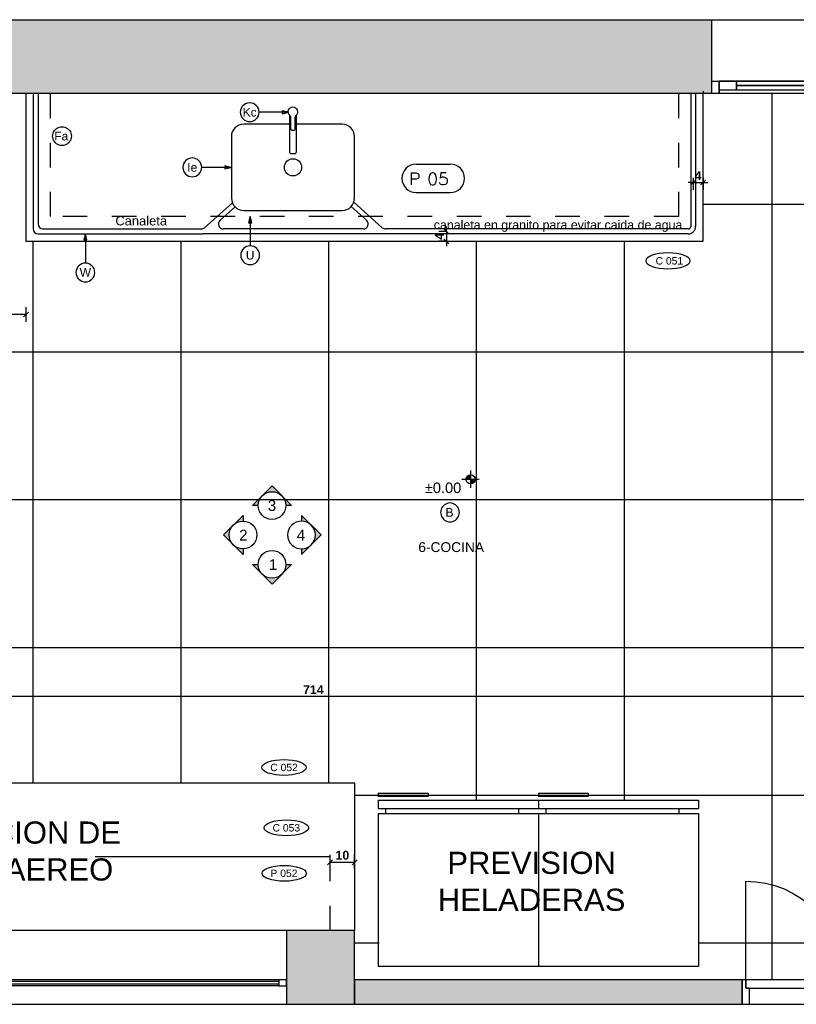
# Model space of a CAD drawing. Header units: millimetres. Extents: x 2889.7 to 2958.5, y 1033.7 to 1094.5.
# Tile 16 of 32: x 2948.1 to 2951.2, y 1037.9 to 1041.9. Entities that reach past the tile are written whole.
import ezdxf
from ezdxf.enums import TextEntityAlignment as Align

# ---------------------------------------------------------------- set-up
doc = ezdxf.new("R2010")
doc.units = ezdxf.units.MM
doc.set_wipeout_variables(frame=1)
for name, pattern in [('A-AP-PMS-100-07$0$A-PE-CD8_2015-UNIDAD TIPO$0$HIDDEN2', [0.1875, 0.125, -0.0625]), ('HIDDEN', [0.375, 0.25, -0.125]), ('HIDDEN2', [4.7625, 3.175, -1.5875])]:
    doc.linetypes.add(name, pattern=pattern)
for name, color, linetype in [('A HATCH MURO ALB', 252, 'Continuous'), ('A MURO', 1, 'Continuous'), ('A PAVIMENTO', 8, 'Continuous'), ('A TABIQUE', 2, 'Continuous'), ('A-ABER', 1, 'Continuous'), ('A-ABER-SERV', 9, 'Continuous'), ('A-ALBA-1', 1, 'Continuous'), ('A-ALBA-4', 6, 'Continuous'), ('A-ANNO-PLANI @ 20', 1, 'Continuous'), ('A-ANNO-SIMB @ 20', 2, 'Continuous'), ('A-ANOT-COTA-PARC', 1, 'Continuous'), ('A-ANOT-NIVL', 2, 'Continuous'), ('A-ANOT-NIVL @ 20', 2, 'Continuous'), ('A-ANOT-TGRL', 1, 'Continuous'), ('A-ANOT-TTEC', 2, 'Continuous'), ('A-AP-PMS-100-07$0$A-ALBA-1', 1, 'Continuous'), ('A-EQPM-FIJO', 1, 'Continuous'), ('A-EQPM-MOVL', 8, 'Continuous'), ('A-EQPM-SANI', 1, 'Continuous'), ('A-MURO-HATC', 252, 'Continuous'), ('TXT PLANILLAS', 3, 'Continuous')]:
    doc.layers.add(name, color=color, linetype=linetype)
doc.styles.add('BIS estudio', font='swissl.ttf')
doc.styles.add('BIS-ANOT', font='swiss.ttf')
doc.styles.add('BIS-COTA', font='swissb.ttf')
doc.styles.add('BIS-TXT', font='swiss.ttf')
doc.styles.add('E5-100', font='micross.ttf')
doc.styles.add('ROMANS', font='romans.shx')
doc.dimstyles.new('BIS-COTA-PARC', dxfattribs={"dimscale": 0, "dimtxt": 0.0018, "dimasz": 0.001, "dimexe": 0.0015, "dimexo": 0, "dimgap": 0.0005, "dimtad": 1, "dimdec": 0, "dimlfac": 100, "dimzin": 9, "dimdsep": 46, "dimtxsty": 'BIS-COTA', "dimblk": 'OBLIQUE', "dimcen": 2.5, "dimclrd": 256, "dimclre": 251, "dimclrt": 2, "dimadec": 1, "dimazin": 2, "dimtfac": 1, "dimtdec": 0, "dimtix": 1, "dimtmove": 2, "dimatfit": 3, "dimldrblk": 'DOT', "dimfxl": 0.0015, "dimfxlon": 1, "dimtolj": 1, "dimtzin": 0, "dimarcsym": 0})

# ---------------------------------------------------------------- blocks, each defined once
blk = doc.blocks.new('A18 p')
at = {"linetype": 'ByBlock'}
for p, q in [((0.03, 0.025), (1.27, 0.025)), ((0.03, 0), (1.27, 0))]:
    blk.add_line(p, q, dxfattribs=at)
at = {"color": 8, "linetype": 'ByBlock'}
for p, q in [((0.03, 0.0175), (1.27, 0.0175)), ((0.03, 0.0075), (1.27, 0.0075))]:
    blk.add_line(p, q, dxfattribs=at)
at = {"linetype": 'HIDDEN'}
for points in [[(0.03, 0), (0, 0), (0, 0.025), (0.03, 0.025)], [(1.3, 0), (1.27, 0), (1.27, 0.025), (1.3, 0.025)]]:
    blk.add_lwpolyline(points, close=True, dxfattribs=at)
blk = doc.blocks.new('E HELADERA')
at = {"linetype": 'Continuous'}
for p, q in [((1061.5272, 765.9498), (1061.5272, 765.9355)), ((1061.5272, 765.9498), (1061.73, 765.9498)), ((1061.73, 765.9355), (1061.5272, 765.9355)), ((1061.5272, 765.9215), (1062.1772, 765.9215)), ((1061.5272, 765.9215), (1061.5272, 765.8865)), ((1061.73, 765.9498), (1061.73, 765.9355)), ((1062.1772, 765.9215), (1062.1772, 765.8865)), ((1061.5272, 765.8865), (1062.1772, 765.8865)), ((1061.5572, 765.8865), (1061.5572, 765.8665)), ((1062.0972, 765.8865), (1062.0972, 765.8665)), ((1061.5272, 765.8665), (1062.1772, 765.8665)), ((1061.5272, 765.8665), (1061.5272, 765.2465)), ((1062.1772, 765.8665), (1062.1772, 765.2465)), ((1061.5272, 765.2465), (1062.1772, 765.2465))]:
    blk.add_line(p, q, dxfattribs=at)
blk = doc.blocks.new('AIP-PUERTA DOBLE COCINA PL')
for points in [[(0, 0), (0.03, 0), (0.03, 0.065), (0.015, 0.065), (0.015, 0.1), (0, 0.1), (0, 0)], [(1.3, 0), (1.27, 0), (1.27, 0.065), (1.285, 0.065), (1.285, 0.1), (1.3, 0.1), (1.3, 0)]]:
    blk.add_lwpolyline(points)
for points in [[(0.015, 0.065), (0.015, 0.1), (0.885, 0.1), (0.885, 0.065)], [(0.885, 0.065), (0.885, 0.1), (1.285, 0.1), (1.285, 0.065)]]:
    blk.add_lwpolyline(points, close=True)
at = {"layer": 'A-ABER-SERV', "color": 9, "linetype": 'HIDDEN2'}
for p, q in [((0.015, 0.1), (0.015, 0.97)), ((1.285, 0.1), (1.285, 0.5))]:
    blk.add_line(p, q, dxfattribs=at)
for centre, radius, start, end in [((0.015, 0.1), 0.87, 0, 90), ((1.285, 0.1), 0.4, 90, 180)]:
    blk.add_arc(centre, radius, start, end, dxfattribs=at)
blk = doc.blocks.new('CCA-PLANI1')
blk.add_wipeout([(0.225, 0), (0.2186, -0.0189), (0.2045, -0.0333), (0.1875, -0.0442), (0.1691, -0.0528), (0.15, -0.0596), (0.1305, -0.0652), (0.1108, -0.0696), (0.0908, -0.0732), (0.0708, -0.0759), (0.0506, -0.078), (0.0304, -0.0793), (0.0101, -0.0799), (-0.0101, -0.0799), (-0.0304, -0.0793), (-0.0506, -0.078), (-0.0708, -0.0759), (-0.0908, -0.0732), (-0.1108, -0.0696), (-0.1305, -0.0652), (-0.15, -0.0596), (-0.1691, -0.0528), (-0.1875, -0.0442), (-0.2045, -0.0333), (-0.2186, -0.0189), (-0.225, 0), (-0.2186, 0.0189), (-0.2045, 0.0333), (-0.1875, 0.0442), (-0.1691, 0.0528), (-0.15, 0.0596), (-0.1305, 0.0652), (-0.1108, 0.0696), (-0.0908, 0.0732), (-0.0708, 0.0759), (-0.0506, 0.078), (-0.0304, 0.0793), (-0.0101, 0.0799), (0.0101, 0.0799), (0.0304, 0.0793), (0.0506, 0.078), (0.0708, 0.0759), (0.0908, 0.0732), (0.1108, 0.0696), (0.1305, 0.0652), (0.15, 0.0596), (0.1691, 0.0528), (0.1875, 0.0442), (0.2045, 0.0333), (0.2186, 0.0189)])
blk.add_ellipse((0, 0), major_axis=(-0.225, 0), ratio=0.355556, start_param=-3.141592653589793, end_param=3.141592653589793)
at = {"color": 2, "style": 'E5-100'}
blk.add_attdef('TIPO', text='', height=0.075, rotation=360, dxfattribs=at).set_placement((0, 0), align=Align.MIDDLE_CENTER)
blk = doc.blocks.new('*U283')
h = blk.add_hatch(color=8)
h.paths.add_polyline_path([(-0.00453, 0), (-0.0032, 0, -0.198912), (-0.00226, 0.00226)])
h.paths.add_polyline_path([(0.00226, 0.00226), (0, 0.00453), (-0.00226, 0.00226, -0.414214)])
h.paths.add_polyline_path([(0.00226, 0.00226, -0.198912), (0.0032, 0), (0.00453, 0)])
at = {"color": 3}
blk.add_lwpolyline([(-0.0032, 0), (-0.00453, 0), (0, 0.00453), (0.00453, 0), (0.0032, 0)], dxfattribs=at)
blk.add_circle((0, 0), 0.0032, dxfattribs=at)
at = {"style": 'E5-100'}
blk.add_attdef('1', text='', height=0.0025, dxfattribs=at).set_placement((0, 0), align=Align.MIDDLE_CENTER)
blk = doc.blocks.new('*U282')
h = blk.add_hatch(color=8)
h.paths.add_polyline_path([(0.00453, 0), (0.0032, 0, -0.198912), (0.00226, -0.00226)])
h.paths.add_polyline_path([(-0.00226, -0.00226), (0, -0.00453), (0.00226, -0.00226, -0.414214)])
h.paths.add_polyline_path([(-0.00226, -0.00226, -0.198912), (-0.0032, 0), (-0.00453, 0)])
at = {"color": 3}
blk.add_lwpolyline([(0.0032, 0), (0.00453, 0), (0, -0.00453), (-0.00453, 0), (-0.0032, 0)], dxfattribs=at)
blk.add_circle((0, 0), 0.0032, dxfattribs=at)
at = {"style": 'E5-100'}
blk.add_attdef('1', text='', height=0.0025, dxfattribs=at).set_placement((0, 0), align=Align.MIDDLE_CENTER)
blk = doc.blocks.new('*U281')
h = blk.add_hatch(color=8)
h.paths.add_polyline_path([(0, 0.00453), (0, 0.0032, -0.198912), (0.00226, 0.00226)])
h.paths.add_polyline_path([(0.00226, -0.00226), (0.00453, 0), (0.00226, 0.00226, -0.414214)])
h.paths.add_polyline_path([(0.00226, -0.00226, -0.198912), (0, -0.0032), (0, -0.00453)])
at = {"color": 3}
blk.add_lwpolyline([(0, 0.0032), (0, 0.00453), (0.00453, 0), (0, -0.00453), (0, -0.0032)], dxfattribs=at)
blk.add_circle((0, 0), 0.0032, dxfattribs=at)
at = {"style": 'E5-100'}
blk.add_attdef('1', text='', height=0.0025, dxfattribs=at).set_placement((0, 0), align=Align.MIDDLE_CENTER)
blk = doc.blocks.new('Nivel planimétrico')
h = blk.add_hatch(color=256)
h.paths.add_polyline_path([(0, 0.00093, 0.414214), (-0.00093, 0), (0, 0)])
h.paths.add_polyline_path([(0.00093, 0), (0, 0), (0, -0.00093, 0.414214)])
for p, q in [((0.00176, 0), (-0.00176, 0)), ((0, -0.00176), (0, 0.00176))]:
    blk.add_line(p, q)
blk.add_circle((0, 0), 0.000927)
at = {"style": 'BIS estudio'}
for tag, height, p in [('NIVEL', 0.0015, (0.00532, 0.00079)), ('NPT', 0.00156, (0.00532, -0.00191))]:
    blk.add_attdef(tag, text='', height=height, dxfattribs=at).set_placement(p, align=Align.CENTER)
blk = doc.blocks.new('A-ANNO-NOM-2')
blk.add_wipeout([(0, -0.00191), (0.0003, -0.00189), (0.00059, -0.00182), (0.00087, -0.0017), (0.00112, -0.00155), (0.00135, -0.00135), (0.00155, -0.00112), (0.0017, -0.00087), (0.00182, -0.00059), (0.00189, -0.0003), (0.00191, 0), (0.00189, 0.0003), (0.00182, 0.00059), (0.0017, 0.00087), (0.00155, 0.00112), (0.00135, 0.00135), (0.00112, 0.00155), (0.00087, 0.0017), (0.00059, 0.00182), (0.0003, 0.00189), (0, 0.00191), (-0.0003, 0.00189), (-0.00059, 0.00182), (-0.00087, 0.0017), (-0.00112, 0.00155), (-0.00135, 0.00135), (-0.00155, 0.00112), (-0.0017, 0.00087), (-0.00182, 0.00059), (-0.00189, 0.0003), (-0.00191, 0), (-0.00189, -0.0003), (-0.00182, -0.00059), (-0.0017, -0.00087), (-0.00155, -0.00112), (-0.00135, -0.00135), (-0.00112, -0.00155), (-0.00087, -0.0017), (-0.00059, -0.00182), (-0.0003, -0.00189)])
blk.add_lwpolyline([(0, -0.00191), (0.0003, -0.00189), (0.00059, -0.00182), (0.00087, -0.0017), (0.00112, -0.00155), (0.00135, -0.00135), (0.00155, -0.00112), (0.0017, -0.00087), (0.00182, -0.00059), (0.00189, -0.0003), (0.00191, 0), (0.00189, 0.0003), (0.00182, 0.00059), (0.0017, 0.00087), (0.00155, 0.00112), (0.00135, 0.00135), (0.00112, 0.00155), (0.00087, 0.0017), (0.00059, 0.00182), (0.0003, 0.00189), (0, 0.00191), (-0.0003, 0.00189), (-0.00059, 0.00182), (-0.00087, 0.0017), (-0.00112, 0.00155), (-0.00135, 0.00135), (-0.00155, 0.00112), (-0.0017, 0.00087), (-0.00182, 0.00059), (-0.00189, 0.0003), (-0.00191, 0), (-0.00189, -0.0003), (-0.00182, -0.00059), (-0.0017, -0.00087), (-0.00155, -0.00112), (-0.00135, -0.00135), (-0.00112, -0.00155), (-0.00087, -0.0017), (-0.00059, -0.00182), (-0.0003, -0.00189)], close=True)
at = {"color": 1, "linetype": 'Continuous', "style": 'E5-100'}
blk.add_attdef('LETRA', text='', height=0.00175, dxfattribs=at).set_placement((0, 0), align=Align.MIDDLE_CENTER)
blk = doc.blocks.new('*U34')
blk.add_lwpolyline([(-0.00785, 0), (-0.0066, 0.00031), (-0.0066, -0.00031)], close=True)
blk.add_wipeout([(0, -0.00191), (0.0003, -0.00189), (0.00059, -0.00182), (0.00087, -0.0017), (0.00112, -0.00155), (0.00135, -0.00135), (0.00155, -0.00112), (0.0017, -0.00087), (0.00182, -0.00059), (0.00189, -0.0003), (0.00191, 0), (0.00189, 0.0003), (0.00182, 0.00059), (0.0017, 0.00087), (0.00155, 0.00112), (0.00135, 0.00135), (0.00112, 0.00155), (0.00087, 0.0017), (0.00059, 0.00182), (0.0003, 0.00189), (0, 0.00191), (-0.0003, 0.00189), (-0.00059, 0.00182), (-0.00087, 0.0017), (-0.00112, 0.00155), (-0.00135, 0.00135), (-0.00155, 0.00112), (-0.0017, 0.00087), (-0.00182, 0.00059), (-0.00189, 0.0003), (-0.00191, 0), (-0.00189, -0.0003), (-0.00182, -0.00059), (-0.0017, -0.00087), (-0.00155, -0.00112), (-0.00135, -0.00135), (-0.00112, -0.00155), (-0.00087, -0.0017), (-0.00059, -0.00182), (-0.0003, -0.00189)])
at = {"linetype": 'Continuous'}
blk.add_line((-0.00785, 0), (-0.00191, 0), dxfattribs=at)
blk.add_circle((0, 0), 0.00191)
at = {"color": 1, "linetype": 'Continuous', "style": 'E5-100'}
blk.add_attdef('LETRA', text='', height=0.00175, dxfattribs=at).set_placement((0, 0), align=Align.MIDDLE_CENTER)
blk = doc.blocks.new('*U181')
blk.add_lwpolyline([(0, 0.00785), (0.00031, 0.0066), (-0.00031, 0.0066)], close=True)
blk.add_wipeout([(0, -0.00191), (0.0003, -0.00189), (0.00059, -0.00182), (0.00087, -0.0017), (0.00112, -0.00155), (0.00135, -0.00135), (0.00155, -0.00112), (0.0017, -0.00087), (0.00182, -0.00059), (0.00189, -0.0003), (0.00191, 0), (0.00189, 0.0003), (0.00182, 0.00059), (0.0017, 0.00087), (0.00155, 0.00112), (0.00135, 0.00135), (0.00112, 0.00155), (0.00087, 0.0017), (0.00059, 0.00182), (0.0003, 0.00189), (0, 0.00191), (-0.0003, 0.00189), (-0.00059, 0.00182), (-0.00087, 0.0017), (-0.00112, 0.00155), (-0.00135, 0.00135), (-0.00155, 0.00112), (-0.0017, 0.00087), (-0.00182, 0.00059), (-0.00189, 0.0003), (-0.00191, 0), (-0.00189, -0.0003), (-0.00182, -0.00059), (-0.0017, -0.00087), (-0.00155, -0.00112), (-0.00135, -0.00135), (-0.00112, -0.00155), (-0.00087, -0.0017), (-0.00059, -0.00182), (-0.0003, -0.00189)])
at = {"linetype": 'Continuous'}
blk.add_line((0, 0.00785), (0, 0.00191), dxfattribs=at)
blk.add_circle((0, 0), 0.00191)
at = {"color": 1, "linetype": 'Continuous', "style": 'E5-100'}
blk.add_attdef('LETRA', text='', height=0.00175, dxfattribs=at).set_placement((0, 0), align=Align.MIDDLE_CENTER)
blk = doc.blocks.new('_Oblique')
at = {"color": 0, "linetype": 'ByBlock', "lineweight": -2}
blk.add_line((-0.5, -0.5), (0.5, 0.5), dxfattribs=at)
blk = doc.blocks.new('*D391')
at = {"layer": 'A-ANOT-COTA-PARC', "color": 251, "lineweight": -2, "transparency": 16777216}
for p, q in [((2949.3354, 1038.4286), (2949.3354, 1038.4854)), ((2949.4354, 1038.4286), (2949.4354, 1038.4854))]:
    blk.add_line(p, q, dxfattribs=at)
at = {"layer": 'A-ANOT-COTA-PARC', "lineweight": -2, "transparency": 16777216}
blk.add_line((2949.3354, 1038.4554), (2949.4354, 1038.4554), dxfattribs=at)
at = {"layer": 'A-ANOT-COTA-PARC', "lineweight": -2, "transparency": 16777216, "xscale": 0.02, "yscale": 0.02, "zscale": 0.02, "rotation": 180}
blk.add_blockref('_Oblique', (2949.3354, 1038.4554), dxfattribs=at)
at = {"layer": 'A-ANOT-COTA-PARC', "lineweight": -2, "transparency": 16777216, "xscale": 0.02, "yscale": 0.02, "zscale": 0.02}
blk.add_blockref('_Oblique', (2949.4354, 1038.4554), dxfattribs=at)
at = {"layer": 'A-ANOT-COTA-PARC', "color": 2, "transparency": 16777216, "insert": (2949.3854, 1038.4839), "char_height": 0.036, "attachment_point": 5, "style": 'BIS-COTA'}
blk.add_mtext('\\A1;10', dxfattribs=at)
blk = doc.blocks.new('_Dot')
at = {"color": 0, "linetype": 'ByBlock', "lineweight": -2}
blk.add_line((-0.5, 0), (-1, 0), dxfattribs=at)
at = {"color": 0, "linetype": 'ByBlock', "const_width": 0.5}
blk.add_lwpolyline([(-0.25, 0, 1), (0.25, 0, 1)], format="xyb", close=True, dxfattribs=at)
blk = doc.blocks.new('*D393')
at = {"layer": 'A-ANOT-COTA-PARC', "color": 251, "lineweight": -2, "transparency": 16777216}
for p, q in [((2945.6999, 1039.1586), (2945.6999, 1039.0986)), ((2952.8354, 1039.1586), (2952.8354, 1039.0986))]:
    blk.add_line(p, q, dxfattribs=at)
at = {"layer": 'A-ANOT-COTA-PARC', "lineweight": -2, "transparency": 16777216}
blk.add_line((2952.8354, 1039.1286), (2945.6999, 1039.1286), dxfattribs=at)
at = {"layer": 'A-ANOT-COTA-PARC', "lineweight": -2, "transparency": 16777216, "xscale": 0.02, "yscale": 0.02, "zscale": 0.02, "rotation": 180}
blk.add_blockref('_Oblique', (2945.6999, 1039.1286), dxfattribs=at)
at = {"layer": 'A-ANOT-COTA-PARC', "lineweight": -2, "transparency": 16777216, "xscale": 0.02, "yscale": 0.02, "zscale": 0.02}
blk.add_blockref('_Oblique', (2952.8354, 1039.1286), dxfattribs=at)
at = {"layer": 'A-ANOT-COTA-PARC', "color": 2, "transparency": 16777216, "insert": (2949.2676, 1039.1566), "char_height": 0.036, "attachment_point": 5, "style": 'BIS-COTA'}
blk.add_mtext('\\A1;714', dxfattribs=at)
blk = doc.blocks.new('*U347')
at = {"color": 0, "linetype": 'ByBlock', "ltscale": 0.5}
for points in [[(-1.1097, 0), (-1.0797, 0), (-1.0797, 0.05), (-1.1097, 0.05)], [(-1.0797, 0.05), (0.8103, 0.05), (0.8103, 0), (-1.0797, 0)], [(0.8403, 0), (0.8103, 0), (0.8103, 0.05), (0.8403, 0.05)], [(-1.0797, 0), (-1.0097, 0), (-1.0097, 0.035), (-1.0797, 0.035)], [(-1.0097, 0), (0.7403, 0), (0.7403, 0.035), (-1.0097, 0.035)], [(0.7403, 0.0175), (-1.0097, 0.0175), (-1.0097, 0.0175), (0.7403, 0.0175)], [(0.7403, 0), (0.8103, 0), (0.8103, 0.035), (0.7403, 0.035)]]:
    blk.add_lwpolyline(points, close=True, dxfattribs=at)
blk = doc.blocks.new('*D420')
at = {"layer": 'A-ANOT-COTA-PARC', "color": 251, "lineweight": -2, "transparency": 16777216}
for p, q in [((2949.8077, 1041.0186), (2949.7777, 1041.0186)), ((2949.8077, 1040.9786), (2949.7777, 1040.9786))]:
    blk.add_line(p, q, dxfattribs=at)
at = {"layer": 'A-ANOT-COTA-PARC', "lineweight": -2, "transparency": 16777216}
for p, q in [((2949.8077, 1041.0186), (2949.8077, 1041.0386)), ((2949.8077, 1041.0186), (2949.8077, 1040.9786)), ((2949.8077, 1040.9786), (2949.8077, 1040.9586))]:
    blk.add_line(p, q, dxfattribs=at)
at = {"layer": 'A-ANOT-COTA-PARC', "lineweight": -2, "transparency": 16777216, "xscale": 0.02, "yscale": 0.02, "zscale": 0.02}
for p, rotation in [((2949.8077, 1041.0186), 270), ((2949.8077, 1040.9786), 90)]:
    blk.add_blockref('_Oblique', p, dxfattribs=dict(at, rotation=rotation))
at = {"layer": 'A-ANOT-COTA-PARC', "color": 2, "transparency": 16777216, "insert": (2949.7797, 1040.9986), "char_height": 0.036, "attachment_point": 5, "rotation": 90, "style": 'BIS-COTA'}
blk.add_mtext('\\A1;4', dxfattribs=at)
blk = doc.blocks.new('*D421')
at = {"layer": 'A-ANOT-COTA-PARC', "lineweight": -2, "transparency": 16777216}
for p, q in [((2950.8099, 1041.2171), (2950.7899, 1041.2171)), ((2950.8099, 1041.2171), (2950.8499, 1041.2171)), ((2950.8499, 1041.2171), (2950.8699, 1041.2171))]:
    blk.add_line(p, q, dxfattribs=at)
at = {"layer": 'A-ANOT-COTA-PARC', "color": 251, "lineweight": -2, "transparency": 16777216}
for p, q in [((2950.8099, 1041.236), (2950.8099, 1041.1871)), ((2950.8499, 1041.236), (2950.8499, 1041.1871))]:
    blk.add_line(p, q, dxfattribs=at)
at = {"layer": 'A-ANOT-COTA-PARC', "lineweight": -2, "transparency": 16777216, "xscale": 0.02, "yscale": 0.02, "zscale": 0.02}
blk.add_blockref('_Oblique', (2950.8099, 1041.2171), dxfattribs=at)
at = {"layer": 'A-ANOT-COTA-PARC', "lineweight": -2, "transparency": 16777216, "xscale": 0.02, "yscale": 0.02, "zscale": 0.02, "rotation": 180}
blk.add_blockref('_Oblique', (2950.8499, 1041.2171), dxfattribs=at)
at = {"layer": 'A-ANOT-COTA-PARC', "color": 2, "transparency": 16777216, "insert": (2950.8299, 1041.2451), "char_height": 0.036, "attachment_point": 5, "style": 'BIS-COTA'}
blk.add_mtext('\\A1;4', dxfattribs=at)
blk = doc.blocks.new('*U35')
blk.add_lwpolyline([(0, -0.00785), (-0.00031, -0.0066), (0.00031, -0.0066)], close=True)
blk.add_wipeout([(0, -0.00191), (0.0003, -0.00189), (0.00059, -0.00182), (0.00087, -0.0017), (0.00112, -0.00155), (0.00135, -0.00135), (0.00155, -0.00112), (0.0017, -0.00087), (0.00182, -0.00059), (0.00189, -0.0003), (0.00191, 0), (0.00189, 0.0003), (0.00182, 0.00059), (0.0017, 0.00087), (0.00155, 0.00112), (0.00135, 0.00135), (0.00112, 0.00155), (0.00087, 0.0017), (0.00059, 0.00182), (0.0003, 0.00189), (0, 0.00191), (-0.0003, 0.00189), (-0.00059, 0.00182), (-0.00087, 0.0017), (-0.00112, 0.00155), (-0.00135, 0.00135), (-0.00155, 0.00112), (-0.0017, 0.00087), (-0.00182, 0.00059), (-0.00189, 0.0003), (-0.00191, 0), (-0.00189, -0.0003), (-0.00182, -0.00059), (-0.0017, -0.00087), (-0.00155, -0.00112), (-0.00135, -0.00135), (-0.00112, -0.00155), (-0.00087, -0.0017), (-0.00059, -0.00182), (-0.0003, -0.00189)])
at = {"linetype": 'Continuous'}
blk.add_line((0, -0.00785), (0, -0.00191), dxfattribs=at)
blk.add_circle((0, 0), 0.00191)
at = {"color": 1, "linetype": 'Continuous', "style": 'E5-100'}
blk.add_attdef('LETRA', text='', height=0.00175, dxfattribs=at).set_placement((0, 0), align=Align.MIDDLE_CENTER)
blk = doc.blocks.new('*U2')
for p, q in [((-0.273, 0.158), (0.153, 0.158)), ((-0.273, -0.198), (0.153, -0.198))]:
    blk.add_line(p, q)
for centre, start, end in [((-0.273, -0.02), 90, 270), ((0.153, -0.02), 270, 90)]:
    blk.add_arc(centre, 0.178, start, end)
at = {"style": 'ROMANS', "width": 1.1}
blk.add_text('P', height=0.15, dxfattribs=at).set_placement((-0.365, -0.102))
at = {"color": 0, "linetype": 'ByBlock', "style": 'ROMANS', "width": 1.05}
blk.add_attdef('NRO', text='', height=0.15, dxfattribs=at).set_placement((0, -0.027), align=Align.MIDDLE)
blk = doc.blocks.new('*D429')
at = {"layer": 'A-ANOT-COTA-PARC', "color": 251, "lineweight": -2, "transparency": 16777216}
for p, q in [((2946.8045, 1040.7108), (2946.8045, 1040.6508)), ((2948.1009, 1040.7108), (2948.1009, 1040.6508))]:
    blk.add_line(p, q, dxfattribs=at)
at = {"layer": 'A-ANOT-COTA-PARC', "lineweight": -2, "transparency": 16777216}
blk.add_line((2948.1009, 1040.6808), (2946.8045, 1040.6808), dxfattribs=at)
at = {"layer": 'A-ANOT-COTA-PARC', "lineweight": -2, "transparency": 16777216, "xscale": 0.02, "yscale": 0.02, "zscale": 0.02, "rotation": 180}
blk.add_blockref('_Oblique', (2946.8045, 1040.6808), dxfattribs=at)
at = {"layer": 'A-ANOT-COTA-PARC', "lineweight": -2, "transparency": 16777216, "xscale": 0.02, "yscale": 0.02, "zscale": 0.02}
blk.add_blockref('_Oblique', (2948.1009, 1040.6808), dxfattribs=at)
at = {"layer": 'A-ANOT-COTA-PARC', "color": 2, "transparency": 16777216, "insert": (2947.4527, 1040.7093), "char_height": 0.036, "attachment_point": 5, "style": 'BIS-COTA'}
blk.add_mtext('\\A1;130', dxfattribs=at)

msp = doc.modelspace()

# ---------------------------------------------------------------- hatches: boundary and pattern name
at = {"layer": 'A HATCH MURO ALB'}
h = msp.add_hatch(color=256, dxfattribs=at)
h.dxf.hatch_style = 1
h.paths.add_polyline_path([(2950.88539, 1041.57855), (2950.88539, 1041.87855), (2945.39987, 1041.87855), (2945.39987, 1041.57855)])
h.paths.add_polyline_path([(2952.83539, 1041.87855), (2952.83539, 1041.57855), (2953.60162, 1041.57855), (2953.60162, 1041.87855)])
h = msp.add_hatch(color=256, dxfattribs=at)
h.dxf.hatch_style = 1
h.paths.add_polyline_path([(2949.15811, 1037.97855), (2949.15811, 1037.97855), (2949.15811, 1037.95355), (2949.15811, 1037.87861), (2949.43539, 1037.87861), (2949.43539, 1038.17861), (2949.15811, 1038.17861)])
at = {"layer": 'A PAVIMENTO'}
h = msp.add_hatch(dxfattribs=at)
h.set_pattern_fill('_USER', color=256, scale=0.6, angle=900, double=1, pattern_type=0)
h.set_pattern_definition([(360, (3533.7303, 770.5283), (1e-15, 0.6), []), (90, (3533.7303, 770.5283), (-0.6, 1e-15), [])])
h.paths.add_polyline_path([(2946.60087, 1040.99697), (2946.60087, 1040.97855), (2946.29987, 1040.97855), (2946.29987, 1038.77855), (2949.43539, 1038.77855), (2949.43539, 1037.97855), (2949.53539, 1037.97855), (2949.53539, 1038.70847), (2950.83539, 1038.70847), (2950.83532, 1037.97868), (2951.00811, 1037.97855), (2952.83539, 1037.97855), (2952.83539, 1041.57855), (2950.84987, 1041.57855), (2950.84987, 1040.97855), (2947.59987, 1040.97855), (2947.59987, 1041.57855), (2947.48684, 1041.57855), (2947.48684, 1040.99697)])
at = {"layer": 'A-MURO-HATC'}
h = msp.add_hatch(color=256, dxfattribs=at)
h.dxf.hatch_style = 1
h.paths.add_polyline_path([(2949.43539, 1037.87861), (2951.00811, 1037.87861), (2951.00811, 1037.97855), (2949.43539, 1037.97855)])

# ---------------------------------------------------------------- linework, layer by layer
at = {"layer": 'A MURO'}
msp.add_lwpolyline([(2949.15811, 1038.17861), (2949.15811, 1037.87861), (2949.43539, 1037.87861), (2949.43539, 1038.17861), (2949.15811, 1038.17861)], dxfattribs=at)
at = {"layer": 'A TABIQUE'}
msp.add_lwpolyline([(2949.43539, 1037.87861), (2951.00811, 1037.87861), (2951.00811, 1037.97855), (2949.43539, 1037.97855)], close=True, dxfattribs=at)
at = {"layer": 'A-ABER'}
msp.add_lwpolyline([(2951.00811, 1037.87855), (2952.30811, 1037.87855), (2952.30811, 1037.97855), (2951.00811, 1037.97855)], close=True, dxfattribs=at)
at = {"layer": 'A-ALBA-1'}
msp.add_line((2950.88539, 1041.87855), (2952.83539, 1041.87855), dxfattribs=at)
at = {"layer": 'A-ALBA-1', "linetype": 'HIDDEN2', "ltscale": 0.5}
msp.add_line((2945.99991, 1038.47855), (2949.33539, 1038.47855), dxfattribs=at)
at = {"layer": 'A-ALBA-4'}
for p, q in [((2950.88539, 1041.57855), (2950.88539, 1041.87855)), ((2950.84987, 1041.58855), (2950.84987, 1041.57855)), ((2949.15811, 1038.17861), (2947.85811, 1038.17861)), ((2947.85811, 1037.87861), (2949.15811, 1037.87861))]:
    msp.add_line(p, q, dxfattribs=at)
msp.add_lwpolyline([(2950.88539, 1041.57855), (2945.39987, 1041.57855), (2945.39987, 1041.87855), (2950.88539, 1041.87855)], dxfattribs=at)
msp.add_lwpolyline([(2949.43539, 1037.87861), (2951.00811, 1037.87861), (2951.00811, 1037.97855), (2949.43539, 1037.97855)], close=True, dxfattribs=at)
at = {"layer": 'A-AP-PMS-100-07$0$A-ALBA-1', "linetype": 'A-AP-PMS-100-07$0$A-PE-CD8_2015-UNIDAD TIPO$0$HIDDEN2', "ltscale": 0.25}
msp.add_line((2949.33539, 1038.17859, 0.00097), (2949.33539, 1038.4786), dxfattribs=at)
at = {"layer": 'A-EQPM-FIJO'}
msp.add_lwpolyline([(2946.80451, 1041.57855), (2946.80451, 1040.97855), (2946.29987, 1040.97855), (2946.29987, 1038.77855), (2949.43539, 1038.77855), (2949.43539, 1038.17861)], dxfattribs=at)

# ---------------------------------------------------------------- block references
at = {"layer": 'A-ABER', "rotation": 179.9999999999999}
msp.add_blockref('*U347', (2951.72571, 1041.62855), dxfattribs=at)
at = {"layer": 'A-ABER', "xscale": -1, "rotation": 359.9999999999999}
for name, p in [('AIP-PUERTA DOBLE COCINA PL', (2952.30811, 1037.87855)), ('A18 p', (2949.15811, 1037.95355))]:
    msp.add_blockref(name, p, dxfattribs=at)
at = {"layer": 'A-ANNO-SIMB @ 20', "linetype": 'Continuous'}
ref = msp.add_blockref('*U282', (2949.09985, 1039.90488), dxfattribs=dict(at, xscale=17.578125, yscale=17.578125, zscale=17.578125, rotation=179.9999999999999))
ref.add_attrib('1', '3', dxfattribs={"layer": '0', "height": 0.04395, "rotation": 360, "style": 'E5-100'}).set_placement((2949.09979, 1039.90488), align=Align.MIDDLE_CENTER)
ref = msp.add_blockref('*U281', (2948.9822, 1039.78525), dxfattribs=dict(at, xscale=17.578125, yscale=17.578125, zscale=17.578125, rotation=179.9999999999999))
ref.add_attrib('1', '2', dxfattribs={"layer": '0', "height": 0.04395, "rotation": 360, "style": 'E5-100'}).set_placement((2948.98346, 1039.7845), align=Align.MIDDLE_CENTER)
ref = msp.add_blockref('*U281', (2949.21948, 1039.78525), dxfattribs=dict(at, xscale=-17.578125, yscale=17.578125, zscale=17.578125, rotation=180))
ref.add_attrib('1', '4', dxfattribs={"layer": '0', "height": 0.04395, "style": 'E5-100'}).set_placement((2949.21708, 1039.78468), align=Align.MIDDLE_CENTER)
ref = msp.add_blockref('*U283', (2949.09985, 1039.66562), dxfattribs=dict(at, xscale=17.578125, yscale=17.578125, zscale=17.578125, rotation=179.9999999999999))
ref.add_attrib('1', '1', dxfattribs={"layer": '0', "height": 0.04395, "rotation": 360, "style": 'E5-100'}).set_placement((2949.10417, 1039.66487), align=Align.MIDDLE_CENTER)
at = {"layer": 'A-ANOT-NIVL @ 20'}
ref = msp.add_blockref('Nivel planimétrico', (2949.90597, 1040.01137), dxfattribs=dict(at, xscale=20, yscale=20, zscale=20, rotation=179.9999999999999))
ref.add_attrib('NIVEL', '%%P0.00', dxfattribs={"layer": '0', "height": 0.0425, "style": 'BIS estudio'}).set_placement((2949.79428, 1039.95551), align=Align.CENTER)
at = {"layer": 'A-EQPM-MOVL', "linetype": 'HIDDEN2', "extrusion": (0, 0, -1), "xscale": -1, "zscale": -1}
for p in [(-1888.00405, 272.78701), (-1888.65405, 272.78701)]:
    msp.add_blockref('E HELADERA', p, dxfattribs=at)

# ---------------------------------------------------------------- texts
at = {"layer": 'A-ANOT-TGRL', "ltscale": 0.3, "insert": (2949.82724, 1039.73557), "char_height": 0.04, "attachment_point": 5, "style": 'BIS-ANOT'}
msp.add_mtext_dynamic_manual_height_columns('6-COCINA', width=0.3117043, gutter_width=0.05, heights=[0], dxfattribs=at)
at = {"layer": 'A-ANOT-TTEC', "ltscale": 0.3, "char_height": 0.09, "width": 1.4938887, "attachment_point": 5, "style": 'BIS-ANOT'}
for s, insert in [('PROYECCION DE MUEBLE AEREO', (2947.95913, 1038.50068)), ('PREVISION \\PHELADERAS', (2950.15391, 1038.37758))]:
    msp.add_mtext(s, dxfattribs=dict(at, insert=insert))

# ---------------------------------------------------------------- dimensions: what is measured, and where the dimension line sits
at = {"layer": 'A-ANOT-COTA-PARC'}
for base, p1, p2, picture, middle in [((2945.69987, 1039.12857), (2952.83539, 1039.56361), (2945.69987, 1039.57361), '*D393', (2949.26763, 1039.15657)), ((2949.43539, 1038.4554), (2949.33539, 1038.42855), (2949.43539, 1038.42855), '*D391', (2949.38539, 1038.48387))]:
    dim = msp.add_linear_dim(base=base, p1=p1, p2=p2, angle=180, dimstyle='BIS-COTA-PARC', override={"dimscale": 0, "dimtix": 1, "dimtofl": 1, "dimtmove": 2, "dimatfit": 3}, dxfattribs=at)
    dim.commit()
    dim.dimension.update_dxf_attribs({"geometry": picture, "text_midpoint": middle})

# ---------------------------------------------------------------- next in the draw order: block references
at = {"layer": 'A-ANNO-PLANI @ 20'}
ref = msp.add_blockref('CCA-PLANI1', (2950.70745, 1040.89894), dxfattribs=dict(at, xscale=-0.400175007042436, yscale=0.400175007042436, zscale=0.400175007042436, rotation=359.9999999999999))
ref.add_attrib('TIPO', 'C 051', dxfattribs={"layer": '0', "color": 2, "height": 0.030013, "style": 'E5-100'}).set_placement((2950.71308, 1040.89894), align=Align.MIDDLE_CENTER)
ref = msp.add_blockref('CCA-PLANI1', (2949.14842, 1038.84075), dxfattribs=dict(at, xscale=0.400175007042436, yscale=0.400175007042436, zscale=0.400175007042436, rotation=179.9999999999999))
ref.add_attrib('TIPO', 'C 052', dxfattribs={"layer": '0', "color": 2, "height": 0.030013, "style": 'E5-100'}).set_placement((2949.14861, 1038.84075), align=Align.MIDDLE_CENTER)
ref = msp.add_blockref('CCA-PLANI1', (2949.15811, 1038.59558), dxfattribs=dict(at, xscale=0.400175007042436, yscale=0.400175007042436, zscale=0.400175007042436, rotation=179.9999999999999))
ref.add_attrib('TIPO', 'C 053', dxfattribs={"layer": '0', "color": 2, "height": 0.030013, "style": 'E5-100'}).set_placement((2949.15794, 1038.59558), align=Align.MIDDLE_CENTER)
ref = msp.add_blockref('CCA-PLANI1', (2949.1495, 1038.41068), dxfattribs=dict(at, xscale=0.400175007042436, yscale=0.400175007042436, zscale=0.400175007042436, rotation=179.9999999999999))
ref.add_attrib('TIPO', 'P 052', dxfattribs={"layer": '0', "color": 2, "height": 0.030013, "style": 'E5-100'}).set_placement((2949.1483, 1038.41068), align=Align.MIDDLE_CENTER)
at = {"layer": 'A-ANNO-SIMB @ 20', "linetype": 'Continuous'}
ref = msp.add_blockref('A-ANNO-NOM-2', (2949.82244, 1039.877), dxfattribs=dict(at, xscale=20, yscale=20, zscale=20, rotation=179.9999999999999))
ref.add_attrib('LETRA', 'B', dxfattribs={"layer": '0', "color": 1, "linetype": 'Continuous', "height": 0.035, "style": 'BIS-ANOT'}).set_placement((2949.82049, 1039.877), align=Align.MIDDLE_CENTER)

# ---------------------------------------------------------------- next in the draw order: wipeouts: each hides what was drawn before it
msp.add_wipeout([(2948.10087, 1040.97855), (2950.84987, 1040.97855), (2950.84987, 1041.57855), (2948.10087, 1041.57855)]).dxf.layer = 'A-EQPM-SANI'

# ---------------------------------------------------------------- next in the draw order: linework, layer by layer
at = {"layer": 'A-EQPM-MOVL', "linetype": 'Continuous'}
for p, q in [((2948.12987, 1041.57855), (2948.12987, 1041.02855)), ((2948.14987, 1041.57855), (2948.14987, 1041.04855)), ((2950.79987, 1041.57855), (2950.79987, 1041.03855)), ((2950.81987, 1041.57855), (2950.81987, 1041.03855)), ((2948.93875, 1041.13465), (2948.82552, 1041.03363)), ((2949.42149, 1041.11934), (2949.48411, 1041.06347)), ((2949.43209, 1041.13669), (2949.54761, 1041.03363)), ((2948.95003, 1041.11791), (2948.88901, 1041.06347)), ((2948.14987, 1041.00855), (2948.81983, 1041.00855)), ((2948.16987, 1041.02855), (2948.8122, 1041.02855)), ((2950.78987, 1041.00855), (2949.5533, 1041.00855)), ((2950.78987, 1041.02855), (2949.56093, 1041.02855))]:
    msp.add_line(p, q, dxfattribs=at)
for centre, start, end in [((2948.16987, 1041.04855), 180, 270), ((2948.90233, 1041.04855), 131.73824, 270), ((2949.4708, 1041.04855), 270, 48.26176), ((2948.14987, 1041.02855), 180, 270), ((2948.8122, 1041.04855), 270, 311.73824), ((2949.56093, 1041.04855), 228.26176, 270)]:
    msp.add_arc(centre, 0.02, start, end, dxfattribs=at)
at = {"layer": 'A-EQPM-MOVL', "linetype": 'A-AP-PMS-100-07$0$A-PE-CD8_2015-UNIDAD TIPO$0$HIDDEN2'}
for radius in [0.03, 0.01]:
    msp.add_arc((2950.78987, 1041.03855), radius, 270, 0, dxfattribs=at)
at = {"layer": 'A-EQPM-SANI'}
msp.add_lwpolyline([(2948.10087, 1040.97855), (2950.84987, 1040.97855), (2950.84987, 1041.57855), (2948.10087, 1041.57855)], close=True, dxfattribs=at)
msp.add_lwpolyline([(2949.17687, 1041.43594), (2949.17687, 1041.47988, 0.2099655), (2949.17202, 1041.49093, -2.5669551), (2949.19772, 1041.49093, 0.2099655), (2949.19287, 1041.47988), (2949.19287, 1041.43594, -1)], format="xyb", close=True, dxfattribs=at)
for points in [[(2949.17087, 1041.49208), (2949.17087, 1041.34171, 0.4142136), (2949.17787, 1041.33471), (2949.19187, 1041.33471, 0.4142136), (2949.19887, 1041.34171), (2949.19887, 1041.49208)], [(2949.17087, 1041.45359), (2948.98487, 1041.45363, 0.4142136), (2948.93487, 1041.40363), (2948.93501, 1041.1536, 0.4139755), (2948.985, 1041.10363), (2949.385, 1041.10354, 0.4144517), (2949.43501, 1041.15357), (2949.43487, 1041.40354, 0.4142136), (2949.38487, 1041.45354), (2949.19887, 1041.45354)]]:
    msp.add_lwpolyline(points, format="xyb", dxfattribs=at)
msp.add_circle((2949.18494, 1041.27858), 0.035, dxfattribs=at)

# ---------------------------------------------------------------- next in the draw order: block references
at = {"layer": 'TXT PLANILLAS', "extrusion": (-2.27775e-08, 7.35567e-14, 1)}
ref = msp.add_blockref('*U2', (2949.77387, 1041.2405, -0.00007), dxfattribs=dict(at, xscale=0.3250000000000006, yscale=0.3250000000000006, zscale=0.3250000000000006))
ref.add_attrib('NRO', '05', dxfattribs={"layer": '0', "color": 0, "linetype": 'ByBlock', "extrusion": (2.30174e-08, -3.71698e-14, 1), "height": 0.04875, "rotation": 360, "style": 'ROMANS', "width": 1.05}).set_placement((2949.77387, 1041.23169, 0.00007), align=Align.MIDDLE)

# ---------------------------------------------------------------- next in the draw order: texts
at = {"layer": 'A-ANOT-NIVL', "color": 2, "insert": (2948.56879, 1041.06125), "char_height": 0.0375, "attachment_point": 5, "rotation": 0, "style": 'BIS estudio'}
msp.add_mtext('\\A1;Canaleta  ', dxfattribs=at)
at = {"layer": 'A-ANOT-TTEC', "insert": (2950.76584, 1041.01656), "char_height": 0.036, "attachment_point": 9, "style": 'BIS-TXT'}
msp.add_mtext_dynamic_manual_height_columns('canaleta en granito para evitar caida de agua', width=1.1143846, gutter_width=0.025, heights=[0], dxfattribs=at)

# ---------------------------------------------------------------- next in the draw order: dimensions: what is measured, and where the dimension line sits
at = {"layer": 'A-ANOT-COTA-PARC'}
for base, p1, p2, picture, middle in [((2950.84987, 1041.21707), (2950.80987, 1041.23603), (2950.84987, 1041.23603), '*D421', (2950.82987, 1041.24507)), ((2946.80451, 1040.68081), (2948.10087, 1040.97855), (2946.80451, 1040.97855), '*D429', (2947.45269, 1040.70931))]:
    dim = msp.add_linear_dim(base=base, p1=p1, p2=p2, dimstyle='BIS-COTA-PARC', override={"dimscale": 0, "dimtix": 1, "dimtofl": 1, "dimtmove": 2, "dimatfit": 3}, dxfattribs=at)
    dim.commit()
    dim.dimension.update_dxf_attribs({"geometry": picture, "text_midpoint": middle})
dim = msp.add_linear_dim(base=(2949.80771, 1040.97855), p1=(2949.80771, 1041.01855), p2=(2949.80771, 1040.97855), angle=90, dimstyle='BIS-COTA-PARC', override={"dimscale": 0, "dimtix": 1, "dimtofl": 1, "dimtmove": 2, "dimatfit": 3}, dxfattribs=at)
dim.commit()
dim.dimension.update_dxf_attribs({"geometry": '*D420', "text_midpoint": (2949.77971, 1040.99855)})

# ---------------------------------------------------------------- next in the draw order: block references
at = {"layer": 'A-ANNO-SIMB @ 20', "linetype": 'Continuous'}
ref = msp.add_blockref('*U34', (2949.0091, 1041.50264), dxfattribs=dict(at, xscale=-20, yscale=20, zscale=20, rotation=359.9999999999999))
ref.add_attrib('LETRA', 'Kc', dxfattribs={"layer": '0', "color": 1, "linetype": 'Continuous', "height": 0.035, "rotation": 360, "style": 'E5-100'}).set_placement((2949.0091, 1041.50264), align=Align.MIDDLE_CENTER)
ref = msp.add_blockref('A-ANNO-NOM-2', (2948.24716, 1041.4055), dxfattribs=dict(at, xscale=-20, yscale=20, zscale=20, rotation=359.9999999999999))
ref.add_attrib('LETRA', 'Fa', dxfattribs={"layer": '0', "color": 1, "linetype": 'Continuous', "height": 0.035, "style": 'BIS-ANOT'}).set_placement((2948.2441, 1041.4055), align=Align.MIDDLE_CENTER)
ref = msp.add_blockref('*U34', (2948.77604, 1041.27861), dxfattribs=dict(at, xscale=-20, yscale=20, zscale=20, rotation=359.9999999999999))
ref.add_attrib('LETRA', 'Ie', dxfattribs={"layer": '0', "color": 1, "linetype": 'Continuous', "height": 0.035, "rotation": 360, "style": 'E5-100'}).set_placement((2948.77604, 1041.27861), align=Align.MIDDLE_CENTER)
ref = msp.add_blockref('*U181', (2949.01103, 1040.92164), dxfattribs=dict(at, xscale=-20, yscale=20, zscale=20, rotation=359.9999999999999))
ref.add_attrib('LETRA', 'U', dxfattribs={"layer": '0', "color": 1, "linetype": 'Continuous', "height": 0.035, "rotation": 360, "style": 'E5-100'}).set_placement((2949.01103, 1040.92164), align=Align.MIDDLE_CENTER)
ref = msp.add_blockref('*U35', (2948.34188, 1040.85164), dxfattribs=dict(at, xscale=-20, yscale=20, zscale=20, rotation=180))
ref.add_attrib('LETRA', 'W', dxfattribs={"layer": '0', "color": 1, "linetype": 'Continuous', "height": 0.035, "style": 'E5-100'}).set_placement((2948.34188, 1040.85164), align=Align.MIDDLE_CENTER)

# ---------------------------------------------------------------- next in the draw order: linework, layer by layer
at = {"layer": 'A-AP-PMS-100-07$0$A-ALBA-1', "linetype": 'A-AP-PMS-100-07$0$A-PE-CD8_2015-UNIDAD TIPO$0$HIDDEN2', "ltscale": 0.25}
msp.add_lwpolyline([(2950.74987, 1041.57855), (2950.74987, 1041.07855), (2948.20087, 1041.07855), (2948.20087, 1041.57855)], dxfattribs=at)
at = {"layer": 'A-EQPM-MOVL', "linetype": 'Continuous'}
for p, q in [((2949.5533, 1041.00855), (2948.81983, 1041.00855)), ((2949.4708, 1041.02855), (2948.90233, 1041.02855))]:
    msp.add_line(p, q, dxfattribs=at)

doc.saveas('drawing.dxf')
